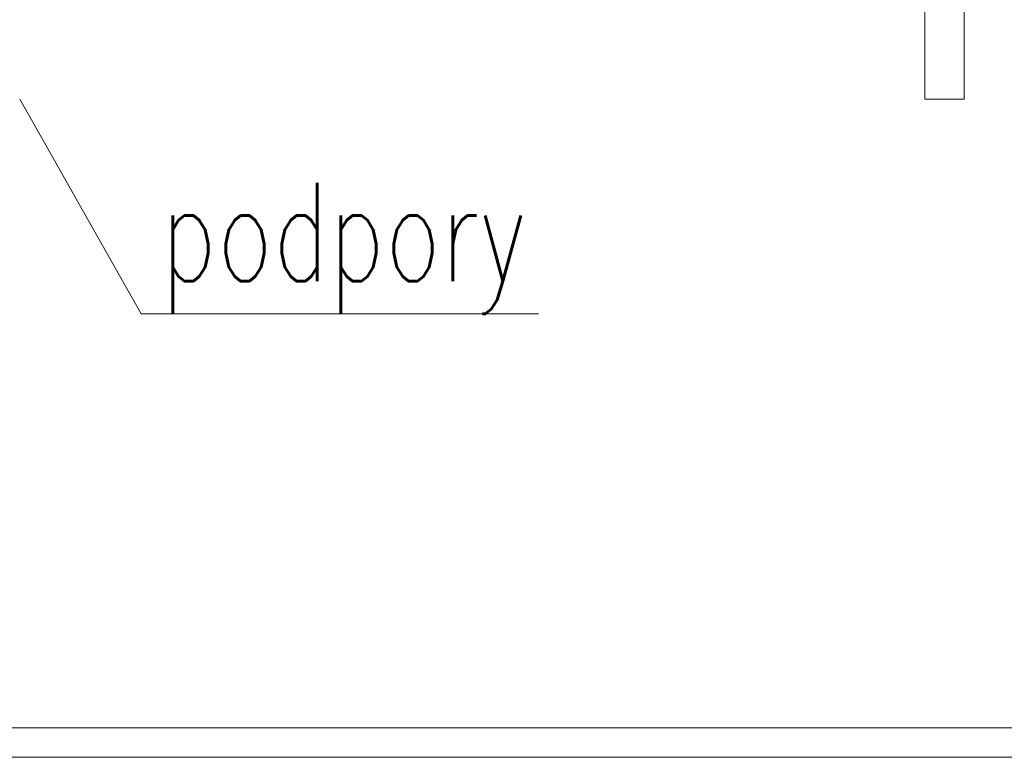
# Model space of a CAD drawing. Header units: millimetres. Extents: x -24591 to -17244, y 245914 to 251151.
# Tile 4 of 20: x -23357 to -22856, y 247944 to 248320. Entities that reach past the tile are written whole.
import ezdxf
from ezdxf import colors
from ezdxf.entities.mleader import LeaderData, LeaderLine
from ezdxf.math import Vec2, Vec3

# ---------------------------------------------------------------- set-up
doc = ezdxf.new("R2010")
doc.units = ezdxf.units.MM
doc.header["$MEASUREMENT"] = 0
doc.layers.get('0').update_dxf_attribs({"lineweight": 15})
doc.layers.add('IS-profil-cienka', color=7, linetype='Continuous', lineweight=15)
doc.layers.add('IS-profil-srednia', color=7, linetype='Continuous', lineweight=30)
doc.styles.add('IS', font='simplex.shx', dxfattribs={"width": 0.7})

# ---------------------------------------------------------------- blocks, each defined once
blk = doc.blocks.new('_None')
blk = doc.blocks.new('*U4906')
at = {"color": 0, "linetype": 'ByBlock', "lineweight": -2, "ltscale": 10}
for p, q in [((-15, 0), (-15, -240)), ((-15, 0), (15, 0)), ((15, 0), (15, -240)), ((-15, -30), (15, -30)), ((-15, -240), (15, -240))]:
    blk.add_line(p, q, dxfattribs=at)

msp = doc.modelspace()

# ---------------------------------------------------------------- linework, layer by layer
at = {"layer": 'IS-profil-cienka'}
for p, q in [((-24460.68, 247959.16), (-22485.68, 247959.16)), ((-24460.68, 247944.16), (-22485.68, 247944.16))]:
    msp.add_line(p, q, dxfattribs=at)

# ---------------------------------------------------------------- block references
at = {"layer": 'IS-profil-cienka', "ltscale": 10, "xscale": 0.6666666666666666, "yscale": 0.6666666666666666, "zscale": 0.6666666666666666}
msp.add_blockref('*U4906', (-22886.18, 248439.16), dxfattribs=at)

# ---------------------------------------------------------------- leaders
at = {"layer": 'IS-profil-srednia'}
ml = msp.add_multileader_mtext('Standard', dxfattribs=at)
ml.set_content('podpory', color=256, style='IS')
ml.set_leader_properties(linetype='Continuous', lineweight=9)
ml.set_arrow_properties(name='NONE')
ml.build(insert=Vec2(0, 0))
ml.multileader.update_dxf_attribs({"has_dogleg": 0, "text_left_attachment_type": 6, "text_right_attachment_type": 6, "dogleg_length": 0, "arrow_head_size": 10})
ctx = ml.context
ctx.base_point, ctx.char_height, ctx.arrow_head_size, ctx.landing_gap_size, ctx.plane_origin = Vec3(-23294.81, 248169.83), 50, 10, 10, Vec3(-21387.09, 248154.79)
ctx.left_attachment, ctx.right_attachment = 6, 6
notes = []
notes.append((ctx, [(1, (1, 1, 0), (-23294.81, 248169.83), (1, 0), 0, [(1, [(-23356.68, 248279.16)], 0, [])])]))
ctx.mtext.insert, ctx.mtext.line_spacing_style, ctx.mtext.flow_direction = Vec3(-23284.81, 248236.49), 2, 5
for ctx, leaders in notes:
    for number, flags, end, landing, length, lines in leaders:
        leader = LeaderData()
        leader.index, (leader.has_last_leader_line, leader.has_dogleg_vector, leader.attachment_direction) = number, flags
        leader.last_leader_point, leader.dogleg_vector, leader.dogleg_length = Vec3(end), Vec3(landing), length
        for number, points, colour, breaks in lines:
            line = LeaderLine()
            line.index, line.vertices, line.color, line.breaks = number, Vec3.list(points), colors.encode_raw_color(colour), breaks
            leader.lines.append(line)
        ctx.leaders.append(leader)

doc.saveas('drawing.dxf')
